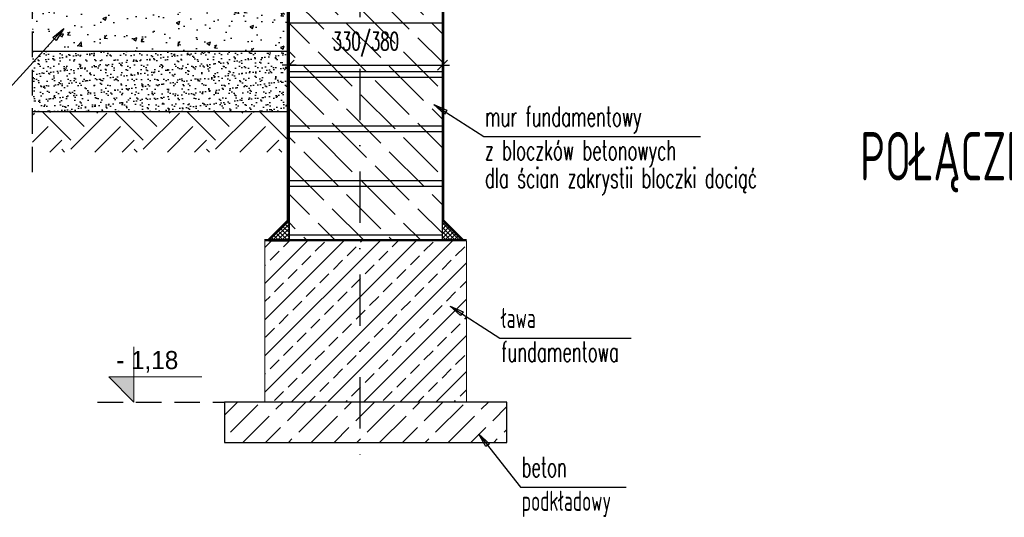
# Model space of a CAD drawing. Header units: centimetres. Extents: x -8002 to -6952, y -9103 to -4648.
# Tile 8 of 35: x -7822 to -7578, y -7281 to -7158. Entities that reach past the tile are written whole.
import ezdxf

# ---------------------------------------------------------------- set-up
doc = ezdxf.new("R2010")
doc.units = ezdxf.units.CM
doc.linetypes.add('DASHDOT', pattern=[25.4, 12.7, -6.35, 0, -6.35])
doc.linetypes.add('DASHED', pattern=[19.05, 12.7, -6.35])
doc.layers.get('defpoints').update_dxf_attribs({"color": 8})
for name, color, linetype, lineweight in [('A_izolacje', 7, 'DASHED', 15), ('A_Opisy', 7, 'Continuous', 18), ('konstr_PROKON', 2, 'Continuous', 18)]:
    doc.layers.add(name, color=color, linetype=linetype, lineweight=lineweight)
for name, color, linetype in [('A_wymiary_zewn', 4, 'Continuous'), ('hatch_R&F', 4, 'Continuous'), ('odnośniki_R&F', 8, 'Continuous'), ('opisy_prętów_R&F', 2, 'Continuous'), ('opisy_R&F', 3, 'Continuous'), ('osie_R&F', 6, 'DASHDOT'), ('widoki_PROKON', 4, 'Continuous'), ('widoki_przerywana_R&F', 4, 'DASHED'), ('widoki_R&F', 4, 'Continuous'), ('wymiary_R&F', 3, 'Continuous'), ('ściany_murowane_R&F', 13, 'Continuous')]:
    doc.layers.add(name, color=color, linetype=linetype)
doc.styles.add('simplex 0.6', font='simplex.shx', dxfattribs={"width": 0.6})
doc.styles.get("Standard").update_dxf_attribs({"font": 'simplex.shx', "width": 0.6})
doc.styles.add('TECH', font='FL Pismo Techniczne.ttf')
doc.dimstyles.new('1_25 [mm]', dxfattribs={"dimscale": 0.25, "dimtxt": 18, "dimasz": 1, "dimexe": 0.18, "dimexo": 0.0625, "dimgap": 7, "dimtad": 1, "dimdec": 1, "dimlfac": 10, "dimrnd": 5, "dimdsep": 46, "dimtxsty": 'Standard', "dimblk1": 'KR', "dimblk2": 'KR', "dimsah": 1, "dimcen": 0.09, "dimse1": 1, "dimse2": 1, "dimclrd": 8, "dimadec": 0, "dimazin": 0, "dimtfac": 1, "dimtdec": 1, "dimtofl": 0, "dimtmove": 0, "dimatfit": 3, "dimfxl": 1, "dimtvp": 1, "dimtolj": 1, "dimtzin": 0, "dimarcsym": 0})
doc.dimstyles.new('PRĘTY 25', dxfattribs={"dimscale": 2.5, "dimtxt": 1.6, "dimasz": 0.4, "dimexe": 0, "dimexo": 0, "dimgap": 0.5, "dimtad": 1, "dimdec": 1, "dimlfac": 10, "dimrnd": 10, "dimzin": 12, "dimdsep": 46, "dimtxsty": 'Standard', "dimblk1": 'W', "dimblk2": 'W', "dimsah": 1, "dimcen": 0, "dimdle": 10, "dimse1": 1, "dimse2": 1, "dimsd1": 1, "dimsd2": 1, "dimclrd": 7, "dimclre": 256, "dimclrt": 256, "dimaunit": 1, "dimadec": 0, "dimazin": 0, "dimtfac": 8e-05, "dimtdec": 1, "dimtix": 1, "dimtmove": 2, "dimatfit": 3, "dimldrblk": 'W', "dimfxl": 1, "dimtolj": 1, "dimtzin": 9, "dimarcsym": 0})
pattern_1 = [(45, (-156479.1617, -896.1078), (-0.5612660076, 0.5612660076), []), (135, (-156479.1617, -896.1078), (-0.5612660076, -0.5612660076), [])]

# ---------------------------------------------------------------- blocks, each defined once
blk = doc.blocks.new('W')
at = {"lineweight": 18}
for p, q in [((66734.272, -158580.872), (66863.494, -158581.143)), ((66733.14, -158581.999), (66732.869, -158711.221))]:
    blk.add_line(p, q, dxfattribs=at)
for radius in [3.765, 2.447]:
    blk.add_circle((66798.503, -158672.515), radius, dxfattribs=at)
for centre, radius, start, end in [((66734.269, -158582.001), 1.129, 89.87977, 179.87977), ((66862.505, -158583.964), 2.824, 16.7493, 89.87977), ((66863.488, -158583.966), 2.824, 16.54501, 89.87977), ((66805.956, -158667.717), 85.33, 64.98828, 86.63544), ((66799.917, -158770.445), 188.235, 76.25086, 86.63543), ((66805.956, -158667.717), 84.154, 64.98828, 128.20069), ((66786.8, -158606.748), 81.882, 341.53714, 16.7493), ((66786.8, -158606.748), 82.824, 341.53714, 16.54501), ((66805.956, -158667.717), 81.801, 68.48995, 128.20069), ((66838.392, -158613.201), 26.353, 6.14358, 76.25086), ((66825.597, -158617.882), 28.235, 68.48996, 110.1351), ((66829.599, -158617.043), 29.412, 17.04731, 64.98828), ((66857.996, -158706.248), 122.353, 110.1351, 143.97002), ((66829.599, -158617.043), 28.235, 17.04731, 64.98828), ((66768.465, -158620.076), 23.529, 128.20069, 152.28248), ((66768.465, -158620.076), 21.176, 128.20069, 152.28248), ((66807.753, -158625.116), 21.176, 71.14641, 130.05003), ((66801.224, -158644.236), 41.38, 19.43014, 71.14641), ((66816.102, -158621.181), 42.353, 334.08368, 17.04731), ((66816.102, -158621.181), 43.529, 334.08368, 17.04731), ((66762.615, -158617.002), 16.921, 152.28248, 197.57296), ((66945.529, -158789.02), 235.294, 130.05004, 136.60143), ((66762.615, -158617.002), 14.568, 152.28248, 197.57296), ((66806.22, -158618.367), 58.918, 332.83643, 7.79053), ((66927.732, -158571.3), 185.882, 195.6602, 198.49274), ((66927.732, -158571.3), 188.235, 195.6602, 198.49274), ((66733.52, -158580.493), 128.235, 314.87977, 339.83879), ((66830.601, -158628.26), 23.569, 333.80136, 8.7092), ((66857.996, -158706.248), 114.824, 136.60143, 154.98438), ((66743.861, -158632.797), 8, 340.08992, 18.49274), ((66743.861, -158632.797), 5.647, 340.08992, 18.49274), ((66820.278, -158637.515), 21.176, 326.97255, 19.43014), ((66733.142, -158580.869), 141.176, 291.28942, 338.47012), ((66733.142, -158580.869), 142.118, 291.28942, 338.49166), ((66812.327, -158673.031), 65.882, 143.97002, 193.16671), ((66926.154, -158698.822), 188.235, 160.08992, 177.01679), ((66837.529, -158667.136), 94.118, 159.86028, 196.56363), ((66837.529, -158667.136), 91.765, 159.86028, 193.16671), ((66733.52, -158580.493), 131.765, 314.87977, 333.80136), ((66733.142, -158580.869), 134.588, 318.23663, 334.08368), ((66733.142, -158580.869), 135.765, 318.43708, 334.08368), ((66733.142, -158580.869), 125.106, 292.5922, 326.97255), ((66788.059, -158673.613), 37.647, 154.98437, 188.67313), ((66835.24, -158679.727), 9.412, 103.13701, 134.87977), ((66833.529, -158672.395), 1.882, 13.47259, 103.13701), ((66733.142, -158580.869), 128.235, 289.92076, 315.118), ((66826.207, -158674.149), 9.412, 314.12236, 13.47259), ((66733.142, -158580.869), 132.706, 291.38849, 315.99781), ((66733.142, -158580.869), 131.765, 295.95818, 315.11162), ((66772.707, -158675.954), 22.118, 188.67312, 292.5922), ((66764.527, -158689.081), 26.353, 179.87977, 260.17328), ((66764.86, -158688.749), 18.303, 196.56362, 252.83776), ((66780.501, -158678.15), 23.569, 261.05034, 295.95818), ((66758.795, -158634.636), 73.412, 279.6886, 288.0475), ((66766.904, -158682.132), 25.229, 252.83776, 279.6886), ((66735.694, -158710.244), 2.824, 179.87977, 253.01024), ((66735.692, -158711.227), 2.824, 179.87977, 253.21454), ((66758.795, -158634.636), 81.882, 253.01024, 288.2224), ((66758.795, -158634.636), 82.824, 253.21454, 288.2224), ((66767.11, -158682.395), 33.412, 257.7647, 281.37192)]:
    blk.add_arc(centre, radius, start, end, dxfattribs=at)
blk = doc.blocks.new('kota_wysokościowa')
at = {"layer": 'A_Opisy'}
h = blk.add_hatch(color=256, dxfattribs=at)
h.dxf.hatch_style = 1
h.paths.add_polyline_path([(155781.17, 602.51), (155768.67, 602.51), (155781.17, 590.01)])
blk.add_lwpolyline([(155781.17, 617.51), (155781.17, 590.01), (155768.67, 602.51), (155814.83, 602.51)], dxfattribs=at)
blk = doc.blocks.new('KR')
for p, q in [((0, -14), (0, 14)), ((-7, 0), (7, 0))]:
    blk.add_line(p, q)
at = {"color": 2}
blk.add_line((-4.95, -4.95), (4.95, 4.95), dxfattribs=at)
blk = doc.blocks.new('*D759')
at = {"layer": 'defpoints', "color": 0}
for p in [(-7717.51, -7169.32), (-7755.51, -7212.9), (-7717.51, -7212.9)]:
    blk.add_point(p, dxfattribs=at)
at = {"layer": 'wymiary_R&F', "color": 8, "lineweight": -2}
blk.add_line((-7755.26, -7169.32), (-7717.76, -7169.32), dxfattribs=at)
at = {"layer": 'wymiary_R&F', "color": 8, "linetype": 'ByBlock', "lineweight": -2, "xscale": 0.25, "yscale": 0.25, "zscale": 0.25, "rotation": 180}
blk.add_blockref('KR', (-7755.51, -7169.32), dxfattribs=at)
at = {"layer": 'wymiary_R&F', "color": 8, "linetype": 'ByBlock', "lineweight": -2, "xscale": 0.25, "yscale": 0.25, "zscale": 0.25}
blk.add_blockref('KR', (-7717.51, -7169.32), dxfattribs=at)
at = {"layer": 'wymiary_R&F', "color": 0, "insert": (-7736.51, -7164.14), "char_height": 4.5, "attachment_point": 5}
blk.add_mtext('\\A1;\\A1;330/380', dxfattribs=at)

msp = doc.modelspace()

# ---------------------------------------------------------------- hatches: boundary and pattern name
at = {"layer": 'hatch_R&F'}
h = msp.add_hatch(dxfattribs=at)
h.set_pattern_fill('AR-SAND', color=256, scale=0.01, angle=180)
h.set_pattern_definition([(37.5, (-156470.1617, -814.10778), (-0.016000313, 0.4894132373), [0, -0.38608, 0, -0.4318, 0, -0.41275]), (7.5, (-156470.1617, -814.1078), (0.449523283, 0.7168251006), [0, -0.20828, 0, -0.34798, 0, -0.13335]), (327.5, (-156470.47413, -814.10778), (0.7909923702, 0.0014371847), [0, -0.127, 0, -0.4572, 0, -0.5969]), (317.5, (-156470.4741, -814.1078), (0.7635564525, 0.2229293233), [0, -0.0635, 0, -0.29972, 0, -0.3429])])
h.paths.add_polyline_path([(-7755.512, -7080.9), (-7745.512, -7080.9), (-7745.512, -7080.4), (-7756.012, -7080.4), (-7756.012, -7208.4), (-7755.512, -7208.4)])
h = msp.add_hatch(dxfattribs=at)
h.set_pattern_fill('ACAD_ISO02W100', color=256, angle=45, style=0)
h.set_pattern_definition([(135, (-156469.1617, -814.108), (-3.5355339, -3.5355339), [12, -3])])
h.paths.add_polyline_path([(-7725.512, -7104.9), (-7755.512, -7104.9), (-7755.512, -7212.65), (-7717.512, -7212.65), (-7717.512, -7131.9), (-7725.512, -7131.9)])
at = {"layer": 'hatch_R&F', "linetype": 'Continuous'}
h = msp.add_hatch(dxfattribs=at)
h.set_pattern_fill('AR-CONC', color=256, scale=0.05)
h.set_pattern_definition([(50, (-159838.684, -1126.266), (9.10923345, -0.79695428), [0.9525, -10.4775]), (355, (-159838.684, -1126.266), (-1.7621711, 9.55284226), [0.762, -8.3820292]), (100.451445, (-159837.925, -1126.332), (7.34706235, 8.7558876), [0.80950044, -8.90451223]), (46.1842, (-159838.684, -1123.726), (13.55395204, -2.1021164), [1.42875, -15.71625]), (96.635558, (-159837.555, -1123.901), (11.8702067, 12.3713062), [1.2142512, -13.3567804]), (351.184151, (-159838.684, -1123.726), (11.8702067, 12.3713062), [1.1429984, -12.5729866]), (21, (-159837.414, -1124.361), (7.58071956, -5.1132599), [0.9525, -10.4775]), (326, (-159837.414, -1124.361), (3.0901014, 9.2093983), [0.762, -8.382]), (71.451445, (-159836.782, -1124.787), (10.67082096, 4.09613844), [0.80950044, -8.9044969]), (37.5, (-159838.684, -1126.2657), (0.15443016, 4.227751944), [0, -8.2804, 0, -8.509, 0, -8.41375]), (7.5, (-159838.684, -1126.2657), (3.34098313, 5.00902874), [0, -4.8514, 0, -8.0899, 0, -3.20675]), (327.5, (-159841.516, -1126.2657), (6.77952976, -0.2864372), [0, -3.175, 0, -9.906, 0, -13.1445]), (317.5, (-159842.786, -1126.2657), (7.40645907, 1.27132455), [0, -4.1275, 0, -6.5786, 0, -9.3345])])
h.paths.add_polyline_path([(-7819.117, -7150.9), (-7819.117, -7165.9), (-7756.012, -7165.9), (-7756.012, -7150.9)])
h = msp.add_hatch(dxfattribs=at)
h.set_pattern_fill('AR-SAND', color=256, scale=0.05)
h.set_pattern_definition([(37.5, (-159838.684, -1126.2657), (-0.080001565, 2.447066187), [0, -1.9304, 0, -2.159, 0, -2.06375]), (7.5, (-159838.684, -1126.2657), (2.247616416, 3.5841255), [0, -1.0414, 0, -1.7399, 0, -0.66675]), (327.5, (-159840.2461, -1126.2657), (3.95496185, 0.007185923), [0, -0.635, 0, -2.286, 0, -2.9845]), (317.5, (-159840.246, -1126.2657), (3.81778226, 1.11464662), [0, -0.3175, 0, -1.4986, 0, -1.7145])])
h.paths.add_polyline_path([(-7819.117, -7165.9), (-7819.117, -7180.9), (-7756.012, -7180.9), (-7756.012, -7165.9)])
h = msp.add_hatch(dxfattribs=at)
h.set_pattern_fill('EARTH', color=256, scale=2, angle=45)
h.set_pattern_definition([(45, (-159838.684, -1126.266), (0, 17.9605122), [12.7, -12.7]), (45, (-159842.052, -1122.898), (0, 17.9605122), [12.7, -12.7]), (45, (-159845.419, -1119.53), (0, 17.9605122), [12.7, -12.7]), (135, (-159845.419, -1117.285), (-17.9605122, 2e-15), [12.7, -12.7]), (135, (-159842.052, -1113.918), (-17.9605122, 2e-15), [12.7, -12.7]), (135, (-159838.684, -1110.55), (-17.9605122, 2e-15), [12.7, -12.7])])
h.paths.add_polyline_path([(-7819.117, -7180.9), (-7819.117, -7190.9), (-7756.012, -7190.9), (-7756.012, -7180.9)])
at = {"layer": 'hatch_R&F'}
h = msp.add_hatch(dxfattribs=at)
h.set_pattern_fill('ANSI33', color=256, angle=180, style=0)
h.set_pattern_definition([(45, (-156472.162, -845.108), (-4.49012806, 4.49012806), []), (45, (-156467.6716, -845.108), (-4.49012806, 4.49012806), [3.175, -1.5875])])
h.paths.add_polyline_path([(-7711.512, -7252.9), (-7761.512, -7252.9), (-7761.512, -7212.9), (-7711.512, -7212.9)])
h = msp.add_hatch(dxfattribs=at)
h.set_pattern_fill('ACAD_ISO02W100', color=256, scale=0.8, angle=45, style=0)
h.set_pattern_definition([(45, (-1346.726, -2245.5265), (-2.8284271, 2.8284271), [9.6, -2.4])])
h.paths.add_polyline_path([(-7701.512, -7252.9), (-7771.512, -7252.9), (-7771.512, -7262.9), (-7701.512, -7262.9)])
at = {"layer": 'widoki_R&F'}
h = msp.add_hatch(dxfattribs=at)
h.set_pattern_fill('ANSI37', color=256, scale=0.25)
h.set_pattern_definition(pattern_1)
h.paths.add_polyline_path([(-7755.512, -7212.9), (-7755.512, -7207.9), (-7760.512, -7212.9)])
h = msp.add_hatch(dxfattribs=at)
h.set_pattern_fill('ANSI37', color=256, scale=0.25, angle=180)
h.set_pattern_definition(pattern_1)
h.paths.add_polyline_path([(-7717.512, -7212.9), (-7717.512, -7207.9), (-7712.512, -7212.9)])

# ---------------------------------------------------------------- linework, layer by layer
at = {"layer": 'A_izolacje', "ltscale": 0.5, "const_width": 0.5}
for points in [[(-7755.762, -7080.65), (-7755.762, -7207.797), (-7760.616, -7212.65), (-7761.653, -7212.65)], [(-7717.262, -7131.65), (-7717.262, -7207.797), (-7712.409, -7212.65), (-7714.262, -7212.65)], [(-7711.512, -7212.65), (-7761.512, -7212.65)]]:
    msp.add_lwpolyline(points, dxfattribs=at)
at = {"layer": 'A_wymiary_zewn'}
for points in [[(-7756.012, -7165.9), (-7756.012, -7165.9), (-7756.012, -7165.9), (-7819.117, -7165.9)], [(-7756.012, -7180.9), (-7756.012, -7180.9), (-7756.012, -7180.9), (-7819.117, -7180.9)]]:
    msp.add_lwpolyline(points, dxfattribs=at)
at = {"layer": 'konstr_PROKON', "linetype": 'ByBlock'}
msp.add_lwpolyline([(-7711.512, -7252.9), (-7761.512, -7252.9), (-7761.512, -7212.9), (-7711.512, -7212.9)], close=True, dxfattribs=at)
at = {"layer": 'osie_R&F'}
msp.add_lwpolyline([(-7738.012, -6940.729), (-7738.012, -7270.565)], dxfattribs=at)
at = {"layer": 'widoki_PROKON'}
msp.add_lwpolyline([(-7701.512, -7252.9), (-7771.512, -7252.9), (-7771.512, -7262.9), (-7701.512, -7262.9)], close=True, dxfattribs=at)
at = {"layer": 'widoki_przerywana_R&F', "ltscale": 0.5}
for points in [[(-7819.117, -7195.9), (-7819.117, -7129.9)], [(-7803.029, -7252.9), (-7771.512, -7252.9)]]:
    msp.add_lwpolyline(points, dxfattribs=at)
at = {"layer": 'widoki_R&F'}
for points in [[(-7755.512, -7080.9), (-7745.512, -7080.9), (-7745.512, -7080.4), (-7756.012, -7080.4), (-7756.012, -7208.4), (-7755.512, -7208.4)], [(-7755.512, -7212.9), (-7755.512, -7207.9), (-7760.512, -7212.9)], [(-7717.512, -7212.9), (-7717.512, -7207.9), (-7712.512, -7212.9)]]:
    msp.add_lwpolyline(points, close=True, dxfattribs=at)
at = {"layer": 'ściany_murowane_R&F', "lineweight": -3, "ltscale": 0.5}
msp.add_lwpolyline([(-7725.512, -7104.9), (-7755.512, -7104.9), (-7755.512, -7212.65), (-7717.512, -7212.65), (-7717.512, -7131.9), (-7725.512, -7131.9)], close=True, dxfattribs=at)
at = {"layer": 'ściany_murowane_R&F', "color": 4, "lineweight": -3, "ltscale": 0.5}
for points in [[(-7755.512, -7170.9), (-7717.512, -7170.9), (-7717.512, -7158.9), (-7755.512, -7158.9)], [(-7755.512, -7184.4), (-7717.512, -7184.4), (-7717.512, -7172.4), (-7755.512, -7172.4)], [(-7755.512, -7197.9), (-7717.512, -7197.9), (-7717.512, -7185.9), (-7755.512, -7185.9)], [(-7755.512, -7211.4), (-7717.512, -7211.4), (-7717.512, -7199.4), (-7755.512, -7199.4)]]:
    msp.add_lwpolyline(points, close=True, dxfattribs=at)

# ---------------------------------------------------------------- block references
at = {"layer": 'A_wymiary_zewn', "xscale": 0.5, "yscale": 0.5, "zscale": 0.5}
msp.add_blockref('kota_wysokościowa', (-85684.571, -7547.904), dxfattribs=at)

# ---------------------------------------------------------------- texts
at = {"layer": 'A_Opisy', "color": 4, "style": 'TECH'}
msp.add_text('- 1,18', height=4.5, dxfattribs=at).set_placement((-7798.388, -7244.707))
at = {"layer": 'opisy_prętów_R&F', "style": 'simplex 0.6', "width": 0.6}
msp.add_text('POŁĄCZENIE JĘTKI/GRZĘDY Z KROKWIĄ', height=12, dxfattribs=at).set_placement((-7613.917, -7197.917))
at = {"layer": 'opisy_R&F', "width": 0.6}
for s, p in [('mur fundamentowy', (-7706.931, -7184.539)), ('z bloczków betonowych', (-7706.931, -7192.91)), ('dla ścian zakrystii bloczki dociąć', (-7706.931, -7199.787)), ('ława', (-7702.893, -7234.513)), ('fundamentowa', (-7702.893, -7242.884)), ('beton', (-7697.836, -7271.48)), ('podkładowy', (-7697.836, -7279.851))]:
    msp.add_text(s, height=5, dxfattribs=at).set_placement(p)

# ---------------------------------------------------------------- dimensions: what is measured, and where the dimension line sits
at = {"layer": 'wymiary_R&F'}
dim = msp.add_linear_dim(base=(-7717.512, -7169.319), p1=(-7755.512, -7212.9), p2=(-7717.512, -7212.9), text='\\A1;330/<>', dimstyle='1_25 [mm]', override={"dimtxsty": 'Standard', "dimtmove": 1}, dxfattribs=at)
dim.commit()
dim.dimension.update_dxf_attribs({"geometry": '*D759', "text_midpoint": (-7736.512, -7164.141)})

# ---------------------------------------------------------------- leaders
at = {"layer": 'odnośniki_R&F'}
for points in [[(-7811.367, -7160.235), (-7824.885, -7175.063), (-7890.73, -7175.063)], [(-7719.649, -7179.084), (-7707.256, -7187.041), (-7653.489, -7187.041)], [(-7715.611, -7229.057), (-7703.217, -7237.015), (-7670.705, -7237.015)], [(-7708.467, -7260.79), (-7698.16, -7273.983), (-7671.899, -7273.983)]]:
    msp.add_leader(points, dimstyle='PRĘTY 25', override={"dimasz": 1.4, "dimtad": 0, "dimclrd": 256, "dimldrblk": 'ClosedBlank'}, dxfattribs=at)

doc.saveas('drawing.dxf')
